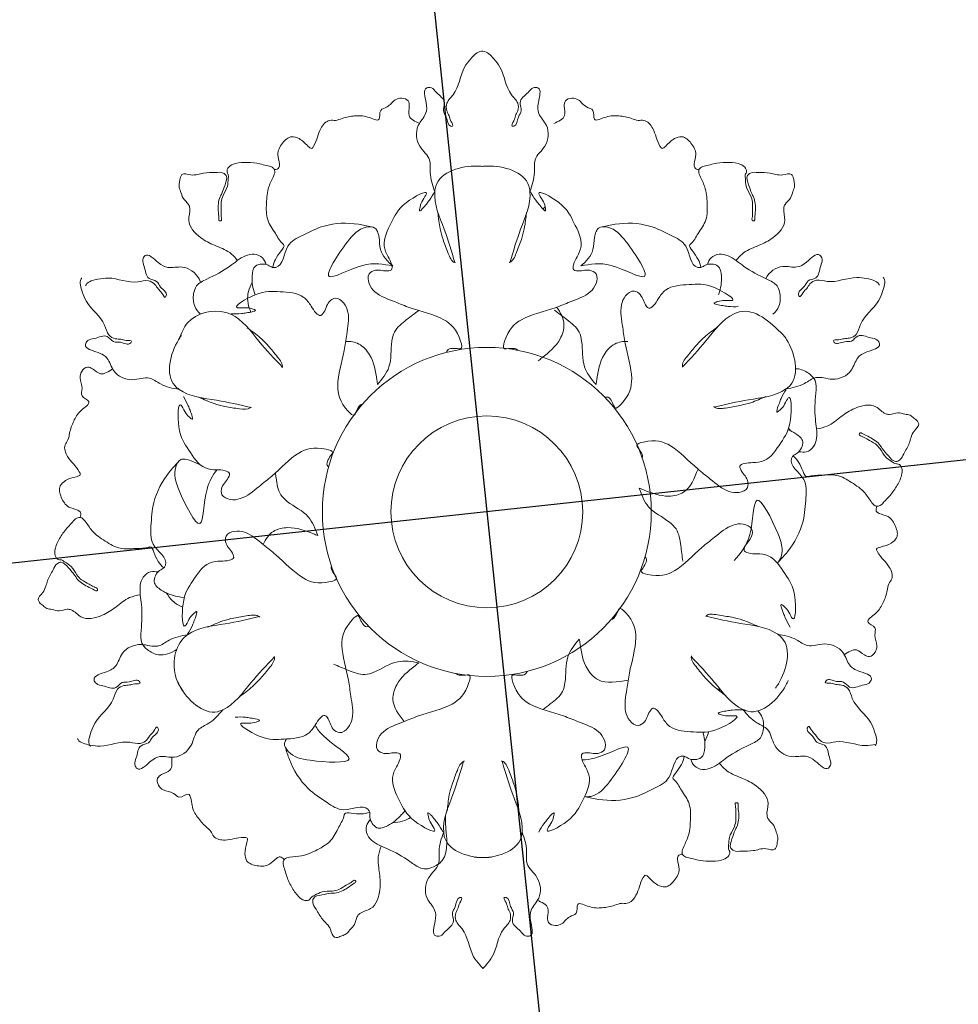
# Model space of a CAD drawing. Header units: millimetres. Extents: x -37887 to 94344, y -69777 to 116976.
# Tile 74 of 205: x 46517 to 46680, y -8685 to -8514. Entities that reach past the tile are written whole.
import ezdxf

# ---------------------------------------------------------------- set-up
doc = ezdxf.new("R2010")
doc.units = ezdxf.units.MM
doc.layers.add('02_odbudowa', color=7, linetype='Continuous', lineweight=30)
doc.layers.add('0_WYMIAROWANIE', color=6, linetype='Continuous', lineweight=9)
doc.styles.add('ROMANS', font='romans', dxfattribs={"width": 0.7})
doc.dimstyles.new('WYMIAROWANIE_PIOTR', dxfattribs={"dimtxt": 150, "dimasz": 80, "dimexe": 0.18, "dimexo": 0.0625, "dimgap": 15, "dimtad": 1, "dimtoh": 1, "dimdec": 0, "dimlfac": 0.1, "dimzin": 0, "dimdsep": 46, "dimtxsty": 'ROMANS', "dimblk": 'ARCHTICK', "dimcen": 0.09, "dimse1": 1, "dimse2": 1, "dimadec": 0, "dimazin": 0, "dimtfac": 1, "dimtdec": 0, "dimtix": 1, "dimtmove": 1, "dimatfit": 3, "dimldrblk": 'ARCHTICK', "dimfxl": 0, "dimtolj": 1, "dimtzin": 0, "dimarcsym": 0})

# ---------------------------------------------------------------- blocks, each defined once
blk = doc.blocks.new('_ARCHTICK')
at = {"color": 0, "linetype": 'ByBlock', "const_width": 0.15}
blk.add_lwpolyline([(-0.5, -0.5), (0.5, 0.5)], dxfattribs=at)
blk = doc.blocks.new('*D128')
at = {"layer": '0_WYMIAROWANIE', "color": 0, "lineweight": -2}
blk.add_line((42531.63, -6395.21), (47048.58, -6395.21), dxfattribs=at)
at = {"layer": 'Defpoints', "color": 0}
for p in [(47048.58, -6395.21), (42531.63, -9426.03), (47048.58, -9426.03)]:
    blk.add_point(p, dxfattribs=at)
at = {"layer": '0_WYMIAROWANIE', "color": 0, "lineweight": -2, "xscale": 80, "yscale": 80, "zscale": 80, "rotation": 180}
blk.add_blockref('_ARCHTICK', (42531.63, -6395.21), dxfattribs=at)
at = {"layer": '0_WYMIAROWANIE', "color": 0, "lineweight": -2, "xscale": 80, "yscale": 80, "zscale": 80}
blk.add_blockref('_ARCHTICK', (47048.58, -6395.21), dxfattribs=at)
at = {"layer": '0_WYMIAROWANIE', "color": 0, "insert": (44790.11, -6305.21), "char_height": 150, "attachment_point": 5, "style": 'ROMANS'}
blk.add_mtext('\\A1;452', dxfattribs=at)
blk = doc.blocks.new('A$C792D75BF')
at = {"layer": '02_odbudowa', "color": 114, "lineweight": 18}
for radius in [28.59, 16.67]:
    blk.add_circle((88.71, 161.59), radius, dxfattribs=at)
for points in [[(79.67, 217.29), (78.87, 220.57), (78.77, 222.76), (77.08, 225.14), (76.78, 228.72), (78.08, 230.81), (78.18, 232.7), (78.28, 235.29), (79.07, 235.29), (79.97, 234.49), (81.36, 232.7), (81.16, 231.31), (81.66, 230.22), (82.46, 228.62), (82.76, 228.62), (82.46, 229.52), (82.16, 230.41), (81.76, 231.31), (81.76, 232.6), (82.86, 234.09), (84.85, 238.91), (85.92, 240.34), (87.79, 241.65), (87.98, 241.65)], [(96.2, 217.3), (96.99, 220.58), (97.09, 222.77), (98.78, 225.16), (99.07, 228.74), (97.77, 230.83), (97.67, 232.72), (97.57, 235.3), (96.77, 235.3), (95.88, 234.5), (94.49, 232.71), (94.69, 231.32), (94.19, 230.22), (93.4, 228.63), (93.1, 228.63), (93.4, 229.53), (93.69, 230.42), (94.09, 231.32), (94.09, 232.61), (92.99, 234.1), (90.99, 238.91), (89.92, 240.35), (88.04, 241.65), (87.86, 241.65)], [(83.16, 204.92), (81.3, 210.7), (79.67, 217.29), (79.84, 218.22), (87.07, 221.69), (87.98, 221.63)], [(92.73, 204.93), (94.59, 210.71), (96.2, 217.3), (96.03, 218.23), (88.8, 221.69), (87.89, 221.63)], [(80.21, 213.63), (80.59, 210.78), (81.1, 208.91), (82, 206.52), (83.16, 204.92), (83.23, 204.9)], [(95.59, 213.65), (95.22, 210.81), (94.71, 208.93), (93.82, 206.54), (92.67, 204.94), (92.59, 204.91)], [(35.23, 182.87), (31.99, 183.82), (30.05, 184.83), (27.13, 184.56), (23.88, 186.09), (22.72, 188.26), (21.14, 189.29), (18.95, 190.67), (19.34, 191.36), (20.48, 191.73), (22.73, 192.05), (23.83, 191.18), (25.03, 191.06), (26.81, 190.96), (26.96, 191.21), (26.03, 191.4), (25.11, 191.59), (24.13, 191.69), (23.01, 192.34), (22.27, 194.03), (19.1, 198.17), (18.39, 199.81), (18.19, 202.09), (18.28, 202.25)], [(140.7, 182.95), (143.94, 183.91), (145.88, 184.92), (148.79, 184.65), (152.04, 186.19), (153.2, 188.36), (154.78, 189.39), (156.97, 190.77), (156.57, 191.46), (155.43, 191.84), (153.18, 192.15), (152.08, 191.28), (150.88, 191.16), (149.11, 191.05), (148.96, 191.31), (149.88, 191.5), (150.81, 191.69), (151.78, 191.79), (152.9, 192.44), (153.64, 194.14), (156.8, 198.28), (157.51, 199.92), (157.71, 202.2), (157.61, 202.36)], [(53.19, 186.75), (49.11, 191.24), (44.21, 195.94), (43.32, 196.26), (36.71, 194.44), (35.2, 191.61)], [(122.73, 186.8), (126.8, 191.31), (131.69, 196.01), (132.59, 196.33), (140.29, 192.32)], [(47.07, 193.59), (49.34, 191.84), (50.72, 190.46), (52.34, 188.5), (53.15, 186.69), (53.13, 186.62)], [(128.79, 193.71), (126.52, 191.96), (125.15, 190.58), (123.53, 188.61), (122.73, 186.8), (122.75, 186.73)], [(47.68, 179.71), (41.75, 180.99), (35.23, 182.87), (34.51, 183.49), (35.12, 191.48), (35.62, 192.24)], [(128.25, 179.77), (134.18, 181.06), (140.7, 182.95), (141.42, 183.57), (140.8, 191.56), (140.29, 192.32)], [(38.67, 181.51), (41.32, 180.42), (43.2, 179.92), (45.72, 179.5), (47.68, 179.71), (47.74, 179.76)], [(137.23, 181.66), (134.58, 180.56), (132.7, 180.06), (130.19, 179.63), (128.22, 179.84), (128.16, 179.89)], [(40.18, 141.53), (42.83, 142.63), (44.71, 143.13), (47.22, 143.55), (49.19, 143.35), (49.25, 143.3)], [(135.84, 141.68), (133.19, 142.77), (131.3, 143.27), (128.79, 143.68), (126.82, 143.48), (126.77, 143.42)], [(49.16, 143.41), (43.23, 142.13), (36.71, 140.23), (35.99, 139.62), (34.9, 132.2), (36.1, 130.12)], [(126.82, 143.48), (132.76, 142.2), (139.28, 140.32), (140, 139.7), (139.39, 131.71), (138.89, 130.95)], [(36.71, 140.23), (33.47, 139.28), (31.53, 138.27), (28.62, 138.53), (25.37, 137), (24.21, 134.83), (22.63, 133.8), (20.44, 132.42), (20.84, 131.73), (21.98, 131.35), (24.23, 131.04), (25.33, 131.91), (26.53, 132.03), (28.3, 132.14), (28.45, 131.88), (27.53, 131.69), (26.6, 131.5), (25.63, 131.4), (24.51, 130.75), (23.77, 129.05), (20.61, 124.91), (19.9, 123.27), (19.7, 120.99), (19.8, 120.83)], [(139.28, 140.32), (142.52, 139.36), (144.46, 138.36), (147.38, 138.63), (150.63, 137.1), (151.79, 134.93), (153.37, 133.9), (155.56, 132.52), (155.16, 131.83), (154.03, 131.45), (151.78, 131.14), (150.67, 132.01), (149.48, 132.13), (147.7, 132.23), (147.55, 131.97), (148.48, 131.79), (149.4, 131.6), (150.38, 131.49), (151.5, 130.85), (152.24, 129.15), (155.41, 125.02), (156.12, 123.38), (156.32, 121.1), (156.23, 120.94)], [(51.78, 136.38), (47.71, 131.88), (42.81, 127.18), (41.92, 126.86), (35.3, 131.39), (34.9, 132.2)], [(45.72, 129.47), (47.99, 131.23), (49.36, 132.61), (50.98, 134.58), (51.78, 136.38), (51.76, 136.46)], [(130.34, 129.6), (128.07, 131.35), (126.69, 132.73), (125.07, 134.69), (124.26, 136.49), (124.28, 136.57)], [(124.22, 136.44), (128.3, 131.94), (133.2, 127.25), (134.09, 126.93), (140.7, 131.47), (141.11, 132.28)], [(42.81, 127.18), (40.37, 124.85), (38.53, 123.67), (37.3, 121.01), (34.35, 118.96), (31.9, 119.04), (30.21, 118.18), (27.92, 116.97), (27.53, 117.66), (27.77, 118.84), (28.62, 120.94), (29.92, 121.46), (30.62, 122.44), (31.6, 123.93), (31.45, 124.18), (30.83, 123.48), (30.2, 122.77), (29.63, 121.98), (28.51, 121.33), (26.67, 121.54), (21.5, 120.86), (19.72, 121.06), (17.65, 122.03), (17.56, 122.19)], [(84.68, 118.26), (82.82, 112.48), (81.21, 105.89), (81.38, 104.96), (88.61, 101.5), (89.52, 101.56)], [(81.82, 109.54), (82.19, 112.38), (82.7, 114.26), (83.59, 116.65), (84.74, 118.25), (84.82, 118.28)], [(91.35, 118.27), (93.21, 112.49), (94.84, 105.9), (94.67, 104.97), (87.44, 101.5), (86.53, 101.56)], [(94.3, 109.56), (93.92, 112.41), (93.41, 114.28), (92.51, 116.67), (91.35, 118.27), (91.27, 118.29)]]:
    blk.add_spline(points, degree=3, dxfattribs=at)
for points, knots in [([(77.06, 229.07), (76.23, 229.45), (74.81, 230.1), (75.31, 231.86), (75.17, 233.23), (73.91, 233.62), (72.48, 233.25), (71.73, 231.88), (69.86, 231.6), (70.43, 229.05), (67.71, 230.53), (65.8, 230.45), (63.86, 230.16), (62.5, 229.52), (61, 229.85), (59.35, 227.83), (59.25, 226.11), (58.22, 224.56), (57.19, 225.58), (56.41, 226.41), (54.54, 227.07), (53.06, 225.68), (52.08, 223.84), (52.7, 222.45), (52.66, 221.27), (52.1, 221.12), (51.79, 221.07)], [0, 0, 0, 0, 6.517218, 11.021475, 13.592712, 17.038698, 20.189528, 25.449573, 28.950705, 33.262111, 38.909425, 45.186925, 51.294188, 54.621273, 57.415891, 63.160436, 72.395757, 73.872412, 75.93412, 81.502489, 85.128047, 90.52411, 96.505671, 101.123252, 102.882234, 105.232537, 105.232537, 105.232537, 105.232537]), ([(100.35, 229.07), (101.18, 229.45), (102.6, 230.1), (102.1, 231.86), (102.24, 233.23), (103.5, 233.62), (104.93, 233.25), (105.68, 231.88), (107.55, 231.6), (106.98, 229.05), (109.7, 230.53), (111.61, 230.45), (113.55, 230.16), (114.91, 229.52), (116.41, 229.85), (118.06, 227.83), (118.16, 226.11), (119.19, 224.56), (120.22, 225.58), (121, 226.41), (122.87, 227.07), (124.35, 225.68), (125.33, 223.84), (124.71, 222.45), (124.75, 221.27), (125.31, 221.12), (125.62, 221.07)], [0, 0, 0, 0, 6.517218, 11.021475, 13.592712, 17.038698, 20.189528, 25.449573, 28.950705, 33.262111, 38.909425, 45.186925, 51.294188, 54.621273, 57.415891, 63.160436, 72.395757, 73.872412, 75.93412, 81.502489, 85.128047, 90.52411, 96.505671, 101.123252, 102.882234, 105.232537, 105.232537, 105.232537, 105.232537]), ([(45.38, 205.29), (44.96, 205.78), (43.88, 207.02), (41.38, 207.85), (38.69, 209.2), (36.36, 211.71), (37.29, 213.92), (36.82, 215.3), (35.78, 215.96), (35.59, 217.21), (35.1, 218.13), (35.34, 218.99), (35.35, 219.69), (35.89, 220.58), (37.19, 220.02), (38.4, 220.21), (39.81, 220.62), (41.28, 220.51), (42.69, 220.69), (43.76, 219.88), (43.13, 218.38), (42.82, 217.2), (42.04, 215.83), (41.94, 214.22), (42.14, 213), (42.11, 212.13), (42.76, 212.16), (42.43, 213.1), (42.61, 214.06), (42.43, 215.35), (42.89, 216.78), (43.75, 218.01), (43.72, 219.34), (43.84, 220.21), (43.42, 220.79), (43.88, 221.74), (45.25, 222.28), (47.13, 222.36), (48.97, 222.2), (50.36, 221.78), (51.35, 221.66), (52, 220.93), (51.56, 219.62), (50.57, 217.93), (50.38, 215.23), (50.32, 212.3), (51.95, 210.12), (52.74, 208.62), (53.66, 207.8), (52.29, 206.17), (51.65, 205.07), (51.49, 204.07)], [0, 0, 0, 0, 5.345847, 13.463796, 21.06049, 31.30438, 37.068535, 39.008121, 42.986605, 46.453575, 49.053228, 51.286457, 53.53869, 54.950388, 59.131783, 62.537444, 65.415583, 71.179317, 74.852768, 76.711995, 81.187274, 85.7781, 87.532297, 94.132496, 98.062949, 99.140867, 99.926106, 102.021656, 104.766984, 108.950052, 112.218393, 117.131517, 120.942777, 123.168979, 124.046077, 126.630863, 130.212618, 136.011354, 142.084485, 145.4588, 148.199267, 150.063454, 152.715149, 158.586977, 166.671626, 174.696391, 182.211711, 188.508938, 188.880095, 192.118857, 201.058586, 201.058586, 201.058586, 201.058586]), ([(132.03, 205.29), (132.45, 205.78), (133.53, 207.02), (136.03, 207.85), (138.72, 209.2), (141.05, 211.71), (140.12, 213.92), (140.59, 215.3), (141.63, 215.96), (141.82, 217.21), (142.31, 218.13), (142.07, 218.99), (142.06, 219.69), (141.52, 220.58), (140.22, 220.02), (139.01, 220.21), (137.6, 220.62), (136.13, 220.51), (134.72, 220.69), (133.65, 219.88), (134.28, 218.38), (134.59, 217.2), (135.37, 215.83), (135.47, 214.22), (135.27, 213), (135.3, 212.13), (134.65, 212.16), (134.98, 213.1), (134.8, 214.06), (134.98, 215.35), (134.52, 216.78), (133.66, 218.01), (133.69, 219.34), (133.57, 220.21), (133.99, 220.79), (133.53, 221.74), (132.16, 222.28), (130.28, 222.36), (128.44, 222.2), (127.05, 221.78), (126.06, 221.66), (125.41, 220.93), (125.85, 219.62), (126.84, 217.93), (127.03, 215.23), (127.09, 212.3), (125.46, 210.12), (124.67, 208.62), (123.75, 207.8), (125.12, 206.17), (125.76, 205.07), (125.92, 204.07)], [0, 0, 0, 0, 5.345847, 13.463796, 21.06049, 31.30438, 37.068535, 39.008121, 42.986605, 46.453575, 49.053228, 51.286457, 53.53869, 54.950388, 59.131783, 62.537444, 65.415583, 71.179317, 74.852768, 76.711995, 81.187274, 85.7781, 87.532297, 94.132496, 98.062949, 99.140867, 99.926106, 102.021656, 104.766984, 108.950052, 112.218393, 117.131517, 120.942777, 123.168979, 124.046077, 126.630863, 130.212618, 136.011354, 142.084485, 145.4588, 148.199267, 150.063454, 152.715149, 158.586977, 166.671626, 174.696391, 182.211711, 188.508938, 188.880095, 192.118857, 201.058586, 201.058586, 201.058586, 201.058586]), ([(81.71, 189.32), (81.75, 189.44), (82.03, 190.16), (83.22, 190), (84.54, 189.87), (83.75, 193.03), (81.24, 195.57), (76.35, 196.59), (72.46, 198.24), (69.64, 199.19), (68.14, 201.13), (67.9, 203), (69.75, 203.89), (70.99, 203.31), (72.35, 203.63), (72.16, 204.86), (71.46, 206), (70.32, 208.5), (72.32, 212.11), (73.49, 214.98), (79.16, 218.06), (77.45, 215.66), (77.17, 214.99), (76.92, 213.7), (77.72, 214.44), (78.1, 214.98), (78.97, 215.99), (79.39, 216.76), (79.67, 217.29)], [39.405242, 39.405242, 39.405242, 39.405242, 39.924671, 42.678472, 43.142045, 44.936628, 51.539782, 60.145018, 64.042124, 69.453149, 71.872758, 74.197572, 75.943488, 79.145555, 79.826429, 81.048342, 83.152302, 85.889991, 91.762614, 97.839393, 103.11255, 104.885929, 106.696541, 107.576981, 108.208032, 109.846614, 111.02045, 113.51717, 113.51717, 113.51717, 113.51717]), ([(94.09, 189.67), (93.73, 190.13), (92.72, 189.99), (91.42, 189.87), (92.21, 193.03), (94.72, 195.57), (99.61, 196.59), (103.5, 198.24), (106.31, 199.19), (107.82, 201.13), (108.06, 203), (106.21, 203.89), (104.97, 203.31), (103.61, 203.63), (103.8, 204.86), (104.5, 206), (105.64, 208.5), (103.63, 212.11), (102.47, 214.98), (96.8, 218.06), (98.51, 215.66), (98.79, 214.99), (99.04, 213.7), (98.24, 214.44), (97.85, 214.98), (96.99, 215.99), (96.57, 216.76), (96.29, 217.29)], [39.97516, 39.97516, 39.97516, 39.97516, 42.678472, 43.142045, 44.936628, 51.539782, 60.145018, 64.042124, 69.453149, 71.872758, 74.197572, 75.943488, 79.145555, 79.826429, 81.048342, 83.152302, 85.889991, 91.762614, 97.839393, 103.11255, 104.885929, 106.696541, 107.576981, 108.208032, 109.846614, 111.02045, 113.51717, 113.51717, 113.51717, 113.51717]), ([(68.65, 211.13), (67.9, 211.29), (65.22, 211.9), (60.89, 211.78), (56.98, 209.79), (53.36, 208.06), (53.37, 204.1), (51.34, 204.02), (50.67, 204.63), (49.6, 204.72), (48.14, 204.38), (47.73, 202.03), (48.06, 200.4), (48.4, 199.37), (48.42, 199.31)], [0, 0, 0, 0, 2.284008, 8.272646, 12.381392, 15.52781, 19.774391, 20.314001, 21.178706, 22.329971, 23.428502, 25.28485, 28.393123, 28.586413, 28.586413, 28.586413, 28.586413]), ([(72.36, 204.33), (70.73, 204.65), (67.23, 205.33), (58.7, 200.09), (64.12, 208.35), (66.62, 211.06), (69.14, 211.23), (69.8, 210.23), (70.07, 208.95), (70.05, 206.64), (71.43, 205.07), (72.36, 204.34)], [0, 0, 0, 0, 14.636318, 31.50699, 50.288339, 61.699803, 66.017307, 67.970353, 71.001482, 76.910415, 86.684511, 86.684511, 86.684511, 86.684511]), ([(105.05, 204.33), (106.68, 204.65), (110.18, 205.33), (118.71, 200.09), (113.29, 208.35), (110.79, 211.06), (108.27, 211.23), (107.61, 210.23), (107.34, 208.95), (107.36, 206.64), (105.98, 205.07), (105.05, 204.34)], [0, 0, 0, 0, 14.636318, 31.50699, 50.288339, 61.699803, 66.017307, 67.970353, 71.001482, 76.910415, 86.684511, 86.684511, 86.684511, 86.684511]), ([(108.76, 211.13), (109.51, 211.29), (112.19, 211.9), (116.52, 211.78), (120.43, 209.79), (124.05, 208.06), (124.04, 204.1), (126.07, 204.02), (126.74, 204.63), (127.81, 204.72), (129.27, 204.38), (129.68, 202.03), (129.35, 200.4), (129.01, 199.37), (128.99, 199.31)], [0, 0, 0, 0, 2.284008, 8.272646, 12.381392, 15.52781, 19.774391, 20.314001, 21.178706, 22.329971, 23.428502, 25.28485, 28.393123, 28.586413, 28.586413, 28.586413, 28.586413]), ([(38.97, 201.49), (38.89, 201.7), (38.3, 203.06), (36.17, 204.6), (33.38, 203.76), (31.46, 204.84), (29.64, 206.9), (28.71, 205.27), (29.38, 203.98), (29.43, 201.95), (31.47, 201.89), (31.92, 200.4), (33.31, 199.73), (32.72, 198.61), (32.22, 199.81), (31.55, 200.26), (31.03, 201.27), (29.73, 202.03), (26.93, 201.01), (23.98, 202.51), (21, 202.02), (19.37, 201.67), (18.98, 200.94), (18.95, 200.89)], [7.84904, 7.84904, 7.84904, 7.84904, 8.49276, 12.085159, 14.542008, 16.434062, 19.021532, 19.817957, 21.016128, 23.284733, 24.691149, 25.892915, 27.67225, 27.970854, 28.914371, 29.857887, 30.837446, 32.13025, 33.980681, 39.191595, 40.978679, 43.267667, 43.455275, 43.455275, 43.455275, 43.455275]), ([(50.35, 204.61), (50.18, 205.02), (49.81, 205.92), (48.29, 206.55), (46.14, 206.03), (43.75, 203.86), (40.85, 202.4), (38.21, 201.2), (37.6, 199.29), (37.73, 197.34), (38.51, 196.35), (38.96, 195.96)], [0, 0, 0, 0, 3.550937, 7.892496, 12.174499, 21.377252, 33.947343, 39.929336, 43.885293, 49.900794, 55.031521, 55.031521, 55.031521, 55.031521]), ([(127.06, 204.61), (127.23, 205.02), (127.6, 205.92), (129.12, 206.55), (131.27, 206.03), (133.66, 203.86), (136.56, 202.4), (139.2, 201.2), (139.81, 199.29), (139.68, 197.34), (138.9, 196.35), (138.45, 195.96)], [0, 0, 0, 0, 3.550937, 7.892496, 12.174499, 21.377252, 33.947343, 39.929336, 43.885293, 49.900794, 55.031521, 55.031521, 55.031521, 55.031521]), ([(137.18, 202.13), (137.19, 202.15), (137.78, 203.27), (139.72, 204.68), (142.52, 203.85), (144.44, 204.93), (146.25, 206.99), (147.18, 205.37), (146.51, 204.07), (146.47, 202.05), (144.43, 201.98), (143.98, 200.49), (142.59, 199.82), (143.18, 198.7), (143.68, 199.89), (144.35, 200.35), (144.87, 201.36), (146.17, 202.12), (148.97, 201.1), (151.91, 202.61), (154.9, 202.12), (156.52, 201.78), (156.92, 201.05), (156.95, 201)], [8.444555, 8.444555, 8.444555, 8.444555, 8.49276, 12.085159, 14.542008, 16.434062, 19.021532, 19.817957, 21.016128, 23.284733, 24.691149, 25.892915, 27.67225, 27.970854, 28.914371, 29.857887, 30.837446, 32.13025, 33.980681, 39.191595, 40.978679, 43.267667, 43.455275, 43.455275, 43.455275, 43.455275]), ([(47.93, 201.54), (47.67, 201), (46.94, 199.47), (47.14, 197.53), (47.64, 196.41), (47.7, 196.3)], [0, 0, 0, 0, 4.923365, 13.999383, 14.960815, 14.960815, 14.960815, 14.960815]), ([(109.22, 181.51), (109.34, 181.54), (110.11, 181.66), (110.56, 180.54), (111.11, 179.34), (113.45, 181.6), (114.39, 185.04), (112.84, 189.79), (112.32, 193.98), (111.73, 196.9), (112.66, 199.17), (114.16, 200.32), (115.86, 199.16), (115.98, 197.8), (116.93, 196.78), (117.9, 197.56), (118.54, 198.73), (120.13, 200.97), (124.26, 201.04), (127.33, 201.46), (132.83, 198.09), (129.9, 198.38), (129.17, 198.28), (127.94, 197.86), (128.97, 197.53), (129.64, 197.47), (130.95, 197.23), (131.82, 197.25), (132.42, 197.26)], [39.405242, 39.405242, 39.405242, 39.405242, 39.924671, 42.678472, 43.142045, 44.936628, 51.539782, 60.145018, 64.042124, 69.453149, 71.872758, 74.197572, 75.943488, 79.145555, 79.826429, 81.048342, 83.152302, 85.889991, 91.762614, 97.839393, 103.11255, 104.885929, 106.696541, 107.576981, 108.208032, 109.846614, 111.02045, 113.51717, 113.51717, 113.51717, 113.51717]), ([(67.08, 180.29), (66.5, 180.22), (66.12, 179.27), (65.58, 178.09), (63.24, 180.34), (62.29, 183.79), (63.84, 188.53), (64.36, 192.73), (64.95, 195.64), (64.02, 197.92), (62.53, 199.06), (60.83, 197.91), (60.71, 196.54), (59.75, 195.53), (58.78, 196.31), (58.15, 197.47), (56.55, 199.71), (52.42, 199.78), (49.35, 200.21), (43.85, 196.84), (46.79, 197.12), (47.51, 197.03), (48.75, 196.6), (47.71, 196.27), (47.04, 196.21), (45.74, 195.97), (44.86, 195.99), (44.27, 196.01)], [39.97516, 39.97516, 39.97516, 39.97516, 42.678472, 43.142045, 44.936628, 51.539782, 60.145018, 64.042124, 69.453149, 71.872758, 74.197572, 75.943488, 79.145555, 79.826429, 81.048342, 83.152302, 85.889991, 91.762614, 97.839393, 103.11255, 104.885929, 106.696541, 107.576981, 108.208032, 109.846614, 111.02045, 113.51717, 113.51717, 113.51717, 113.51717]), ([(100.83, 197.16), (101.53, 196.22), (102.51, 194.52), (101.39, 190.84), (99.26, 189.12), (97.85, 188.01), (97.63, 187.84)], [46.864386, 46.864386, 46.864386, 46.864386, 50.252251, 52.871077, 57.447594, 58.26555, 58.26555, 58.26555, 58.26555]), ([(69.71, 183.71), (70.52, 184.68), (72.32, 186.87), (71.93, 190.31), (72.66, 193.36), (74.7, 194.96), (76.22, 196.1), (76.94, 196.64)], [0, 0, 0, 0, 10.132665, 22.725873, 27.134252, 35.559999, 43.108799, 43.108799, 43.108799, 43.108799]), ([(107.7, 183.71), (106.89, 184.68), (105.09, 186.87), (105.48, 190.31), (104.75, 193.36), (102.71, 194.96), (101.19, 196.1), (100.47, 196.64)], [0, 0, 0, 0, 10.132665, 22.725873, 27.134252, 35.559999, 43.108799, 43.108799, 43.108799, 43.108799]), ([(64.18, 191.21), (65, 191.23), (66.6, 191.03), (68.99, 188.46), (69.42, 185.75), (69.68, 183.98), (69.71, 183.71)], [47.785993, 47.785993, 47.785993, 47.785993, 50.252251, 52.871077, 57.447594, 58.26555, 58.26555, 58.26555, 58.26555]), ([(113.23, 191.21), (112.41, 191.23), (110.81, 191.03), (108.42, 188.46), (107.99, 185.75), (107.73, 183.98), (107.7, 183.71)], [47.785993, 47.785993, 47.785993, 47.785993, 50.252251, 52.871077, 57.447594, 58.26555, 58.26555, 58.26555, 58.26555]), ([(23.72, 186.5), (22.97, 185.97), (21.71, 185.07), (20.43, 186.39), (19.17, 186.95), (18.2, 186.05), (17.81, 184.62), (18.62, 183.29), (17.93, 181.53), (20.42, 180.75), (17.79, 179.14), (16.89, 177.44), (16.18, 175.61), (16.05, 174.12), (15.02, 172.98), (15.94, 170.55), (17.38, 169.6), (18.21, 167.93), (16.81, 167.55), (15.7, 167.29), (14.19, 166), (14.66, 164.02), (15.76, 162.25), (17.28, 162.1), (18.28, 161.47), (18.12, 160.91), (18.01, 160.62)], [0, 0, 0, 0, 6.517218, 11.021475, 13.592712, 17.038698, 20.189528, 25.449573, 28.950705, 33.262111, 38.909425, 45.186925, 51.294188, 54.621273, 57.415891, 63.160436, 72.395757, 73.872412, 75.93412, 81.502489, 85.128047, 90.52411, 96.505671, 101.123252, 102.882234, 105.232537, 105.232537, 105.232537, 105.232537]), ([(142.96, 172.05), (143.4, 171.99), (144.37, 171.86), (145.66, 172.86), (146.29, 174.98), (145.6, 178.13), (145.8, 181.38), (146.08, 184.26), (144.73, 185.75), (143.4, 186.4), (142.55, 186.46), (142.39, 186.46)], [0, 0, 0, 0, 3.550937, 7.892496, 12.174499, 21.377252, 33.947343, 39.929336, 43.885293, 49.900794, 51.376878, 51.376878, 51.376878, 51.376878]), ([(61.2, 169.4), (61.11, 169.49), (60.63, 170.1), (61.37, 171.05), (62.13, 172.12), (59.01, 173.02), (55.55, 172.12), (52.22, 168.4), (48.85, 165.85), (46.62, 163.88), (44.18, 163.55), (42.44, 164.28), (42.59, 166.32), (43.72, 167.11), (44.12, 168.45), (42.96, 168.9), (41.63, 168.86), (38.89, 169.12), (36.77, 172.67), (34.86, 175.11), (35.03, 181.56), (36.25, 178.88), (36.7, 178.3), (37.68, 177.44), (37.45, 178.5), (37.17, 179.11), (36.73, 180.36), (36.27, 181.11), (35.96, 181.62)], [39.405242, 39.405242, 39.405242, 39.405242, 39.924671, 42.678472, 43.142045, 44.936628, 51.539782, 60.145018, 64.042124, 69.453149, 71.872758, 74.197572, 75.943488, 79.145555, 79.826429, 81.048342, 83.152302, 85.889991, 91.762614, 97.839393, 103.11255, 104.885929, 106.696541, 107.576981, 108.208032, 109.846614, 111.02045, 113.51717, 113.51717, 113.51717, 113.51717]), ([(115.71, 170.97), (115.93, 171.51), (115.31, 172.32), (114.55, 173.38), (117.68, 174.28), (121.13, 173.37), (124.47, 169.65), (127.84, 167.11), (130.07, 165.14), (132.5, 164.81), (134.24, 165.53), (134.09, 167.58), (132.97, 168.37), (132.57, 169.7), (133.73, 170.15), (135.06, 170.12), (137.79, 170.38), (139.92, 173.92), (141.82, 176.37), (141.65, 182.82), (140.43, 180.13), (139.99, 179.55), (139, 178.7), (139.23, 179.76), (139.52, 180.37), (139.96, 181.62), (140.42, 182.36), (140.73, 182.87)], [39.97516, 39.97516, 39.97516, 39.97516, 42.678472, 43.142045, 44.936628, 51.539782, 60.145018, 64.042124, 69.453149, 71.872758, 74.197572, 75.943488, 79.145555, 79.826429, 81.048342, 83.152302, 85.889991, 91.762614, 97.839393, 103.11255, 104.885929, 106.696541, 107.576981, 108.208032, 109.846614, 111.02045, 113.51717, 113.51717, 113.51717, 113.51717]), ([(146.03, 176.01), (146.67, 176.13), (148.28, 176.45), (150.25, 178.19), (152.77, 179.85), (156.11, 180.61), (157.55, 178.7), (158.98, 178.42), (160.08, 178.99), (161.25, 178.53), (162.29, 178.49), (162.91, 177.86), (163.52, 177.5), (164.02, 176.58), (162.88, 175.74), (162.45, 174.6), (162.1, 173.17), (161.26, 171.95), (160.72, 170.64), (159.47, 170.12), (158.49, 171.41), (157.62, 172.27), (156.83, 173.63), (155.48, 174.53), (154.33, 174.96), (153.59, 175.43), (153.3, 174.85), (154.27, 174.65), (155.01, 174.03), (156.22, 173.54), (157.23, 172.43), (157.86, 171.06), (159.03, 170.42), (159.72, 169.88), (160.44, 169.96), (161.03, 169.08), (160.81, 167.63), (159.94, 165.96), (158.88, 164.45), (157.82, 163.45), (157.23, 162.66), (156.27, 162.46), (155.35, 163.49), (154.39, 165.19), (152.14, 166.71), (149.63, 168.23), (146.93, 167.9), (145.23, 167.97), (144.06, 167.59), (143.34, 169.58), (142.71, 170.69), (141.92, 171.33)], [0, 0, 0, 0, 5.345847, 13.463796, 21.06049, 31.30438, 37.068535, 39.008121, 42.986605, 46.453575, 49.053228, 51.286457, 53.53869, 54.950388, 59.131783, 62.537444, 65.415583, 71.179317, 74.852768, 76.711995, 81.187274, 85.7781, 87.532297, 94.132496, 98.062949, 99.140867, 99.926106, 102.021656, 104.766984, 108.950052, 112.218393, 117.131517, 120.942777, 123.168979, 124.046077, 126.630863, 130.212618, 136.011354, 142.084485, 145.4588, 148.199267, 150.063454, 152.715149, 158.586977, 166.671626, 174.696391, 182.211711, 188.508938, 188.880095, 192.118857, 201.058586, 201.058586, 201.058586, 201.058586]), ([(139.45, 152.94), (139.97, 153.5), (141.84, 155.52), (143.9, 159.33), (144.13, 163.72), (144.44, 167.71), (141.01, 169.69), (141.95, 171.48), (142.81, 171.76), (143.43, 172.64), (143.86, 174.07), (142.54, 175.18), (141.53, 175.69), (141.09, 175.86)], [0, 0, 0, 0, 2.284008, 8.272646, 12.381392, 15.52781, 19.774391, 20.314001, 21.178706, 22.329971, 23.428502, 25.28485, 26.732603, 26.732603, 26.732603, 26.732603]), ([(35.05, 170.24), (34.54, 169.69), (32.67, 167.67), (30.61, 163.86), (30.37, 159.47), (30.07, 155.48), (33.5, 153.5), (32.56, 151.71), (31.69, 151.42), (31.08, 150.55), (30.65, 149.11), (32.47, 147.59), (34.34, 146.96), (35.73, 146.72), (36.11, 146.67)], [0, 0, 0, 0, 2.284008, 8.272646, 12.381392, 15.52781, 19.774391, 20.314001, 21.178706, 22.329971, 23.428502, 25.28485, 28.393123, 29.54118, 29.54118, 29.54118, 29.54118]), ([(41.81, 168.89), (41.09, 167.97), (39.39, 165.23), (39.64, 156.12), (35.2, 164.94), (34.1, 168.46), (35.21, 170.72), (36.4, 170.8), (37.53, 170.43), (38.38, 169.96), (38.93, 169.76)], [4.484413, 4.484413, 4.484413, 4.484413, 14.636318, 31.50699, 50.288339, 61.699803, 66.017307, 67.970353, 71.001482, 75.881123, 75.881123, 75.881123, 75.881123]), ([(59.33, 157.46), (58.89, 158.64), (57.9, 161.3), (54.72, 162.68), (52.45, 164.83), (52.17, 166.76), (52, 168.08), (51.97, 168.37)], [0, 0, 0, 0, 10.132665, 22.725873, 27.134252, 35.559999, 38.022752, 38.022752, 38.022752, 38.022752]), ([(125.42, 169.01), (124.78, 167.42), (123.9, 164.96), (119.65, 163.97), (117.09, 164.96), (115.43, 165.63), (115.17, 165.73)], [45.445059, 45.445059, 45.445059, 45.445059, 50.252251, 52.871077, 57.447594, 58.26555, 58.26555, 58.26555, 58.26555]), ([(115.17, 165.73), (115.62, 164.54), (116.61, 161.89), (119.79, 160.5), (122.06, 158.35), (122.43, 155.78), (122.66, 153.9), (122.77, 153.01)], [0, 0, 0, 0, 10.132665, 22.725873, 27.134252, 35.559999, 43.108799, 43.108799, 43.108799, 43.108799]), ([(131.72, 153.12), (132.8, 154.38), (135.14, 157.07), (134.87, 167.07), (139.31, 158.25), (140.38, 154.82), (139.53, 152.95), (139.22, 152.69)], [0, 0, 0, 0, 14.636318, 31.50699, 50.288339, 61.699803, 65.113744, 65.113744, 65.113744, 65.113744]), ([(150.79, 136.69), (151.54, 137.22), (152.8, 138.11), (154.08, 136.8), (155.34, 136.24), (156.3, 137.14), (156.7, 138.57), (155.89, 139.89), (156.58, 141.66), (154.08, 142.44), (156.72, 144.05), (157.62, 145.75), (158.33, 147.57), (158.46, 149.07), (159.49, 150.2), (158.57, 152.64), (157.13, 153.59), (156.3, 155.26), (157.7, 155.63), (158.81, 155.9), (160.32, 157.19), (159.85, 159.16), (158.75, 160.94), (157.23, 161.09), (156.23, 161.72), (156.39, 162.27), (156.49, 162.57)], [0, 0, 0, 0, 6.517218, 11.021475, 13.592712, 17.038698, 20.189528, 25.449573, 28.950705, 33.262111, 38.909425, 45.186925, 51.294188, 54.621273, 57.415891, 63.160436, 72.395757, 73.872412, 75.93412, 81.502489, 85.128047, 90.52411, 96.505671, 101.123252, 102.882234, 105.232537, 105.232537, 105.232537, 105.232537]), ([(28.48, 147.18), (27.84, 147.06), (26.23, 146.74), (24.26, 144.99), (21.74, 143.34), (18.4, 142.58), (16.96, 144.49), (15.53, 144.77), (14.43, 144.2), (13.26, 144.65), (12.22, 144.7), (11.59, 145.33), (10.99, 145.69), (10.49, 146.61), (11.63, 147.45), (12.06, 148.59), (12.41, 150.02), (13.25, 151.24), (13.79, 152.55), (15.03, 153.07), (16.02, 151.77), (16.88, 150.92), (17.67, 149.56), (19.03, 148.66), (20.17, 148.22), (20.91, 147.76), (21.21, 148.34), (20.24, 148.53), (19.5, 149.16), (18.29, 149.65), (17.28, 150.76), (16.65, 152.13), (15.48, 152.77), (14.79, 153.31), (14.07, 153.23), (13.48, 154.11), (13.7, 155.56), (14.56, 157.22), (15.62, 158.74), (16.69, 159.74), (17.28, 160.53), (18.24, 160.73), (19.16, 159.7), (20.12, 158), (22.36, 156.48), (24.88, 154.96), (27.58, 155.28), (29.27, 155.22), (30.45, 155.6), (31.16, 153.6), (31.8, 152.5), (32.58, 151.86)], [0, 0, 0, 0, 5.345847, 13.463796, 21.06049, 31.30438, 37.068535, 39.008121, 42.986605, 46.453575, 49.053228, 51.286457, 53.53869, 54.950388, 59.131783, 62.537444, 65.415583, 71.179317, 74.852768, 76.711995, 81.187274, 85.7781, 87.532297, 94.132496, 98.062949, 99.140867, 99.926106, 102.021656, 104.766984, 108.950052, 112.218393, 117.131517, 120.942777, 123.168979, 124.046077, 126.630863, 130.212618, 136.011354, 142.084485, 145.4588, 148.199267, 150.063454, 152.715149, 158.586977, 166.671626, 174.696391, 182.211711, 188.508938, 188.880095, 192.118857, 201.058586, 201.058586, 201.058586, 201.058586]), ([(116.21, 153.79), (116.3, 153.7), (116.78, 153.09), (116.04, 152.14), (115.28, 151.07), (118.4, 150.17), (121.86, 151.07), (125.19, 154.79), (128.56, 157.34), (130.79, 159.3), (133.23, 159.63), (134.97, 158.91), (134.82, 156.86), (133.69, 156.08), (133.29, 154.74), (134.45, 154.29), (135.78, 154.33), (138.52, 154.06), (140.64, 150.52), (142.55, 148.08), (142.38, 141.63), (141.16, 144.31), (140.71, 144.89), (139.73, 145.75), (139.96, 144.69), (140.24, 144.08), (140.68, 142.83), (141.14, 142.08), (141.45, 141.57)], [39.405242, 39.405242, 39.405242, 39.405242, 39.924671, 42.678472, 43.142045, 44.936628, 51.539782, 60.145018, 64.042124, 69.453149, 71.872758, 74.197572, 75.943488, 79.145555, 79.826429, 81.048342, 83.152302, 85.889991, 91.762614, 97.839393, 103.11255, 104.885929, 106.696541, 107.576981, 108.208032, 109.846614, 111.02045, 113.51717, 113.51717, 113.51717, 113.51717]), ([(61.7, 152.21), (61.48, 151.68), (62.1, 150.87), (62.86, 149.81), (59.73, 148.91), (56.28, 149.81), (52.94, 153.53), (49.57, 156.08), (47.34, 158.05), (44.91, 158.38), (43.17, 157.65), (43.32, 155.61), (44.44, 154.82), (44.84, 153.49), (43.68, 153.03), (42.35, 153.07), (39.62, 152.81), (37.49, 149.27), (35.59, 146.82), (35.76, 140.37), (36.98, 143.05), (37.42, 143.63), (38.41, 144.49), (38.18, 143.43), (37.89, 142.82), (37.45, 141.57), (36.99, 140.82), (36.68, 140.32)], [39.97516, 39.97516, 39.97516, 39.97516, 42.678472, 43.142045, 44.936628, 51.539782, 60.145018, 64.042124, 69.453149, 71.872758, 74.197572, 75.943488, 79.145555, 79.826429, 81.048342, 83.152302, 85.889991, 91.762614, 97.839393, 103.11255, 104.885929, 106.696541, 107.576981, 108.208032, 109.846614, 111.02045, 113.51717, 113.51717, 113.51717, 113.51717]), ([(49.83, 155.93), (50.26, 156.86), (51.25, 158.38), (54.86, 159.21), (57.42, 158.23), (59.08, 157.56), (59.33, 157.46)], [47.24919, 47.24919, 47.24919, 47.24919, 50.252251, 52.871077, 57.447594, 58.26555, 58.26555, 58.26555, 58.26555]), ([(31.55, 151.14), (31.11, 151.2), (30.14, 151.33), (28.84, 150.33), (28.22, 148.21), (28.9, 145.05), (28.71, 141.81), (28.43, 138.92), (29.78, 137.43), (32.04, 136.32), (33.76, 137.03), (34.79, 137.65)], [0, 0, 0, 0, 3.550937, 7.892496, 12.174499, 21.377252, 33.947343, 39.929336, 43.885293, 49.900794, 59.442859, 59.442859, 59.442859, 59.442859]), ([(33, 147.51), (33.34, 147.02), (34.06, 145.96), (35.19, 145.28), (35.84, 145.03)], [0, 0, 0, 0, 4.923365, 10.575253, 10.575253, 10.575253, 10.575253]), ([(110.33, 142.89), (110.91, 142.97), (111.29, 143.91), (111.83, 145.1), (114.17, 142.84), (115.12, 139.4), (113.57, 134.65), (113.05, 130.46), (112.46, 127.55), (113.39, 125.27), (114.88, 124.13), (116.58, 125.28), (116.7, 126.65), (117.66, 127.66), (118.63, 126.88), (119.26, 125.71), (120.86, 123.48), (124.99, 123.41), (128.06, 122.98), (133.56, 126.35), (130.62, 126.07), (129.9, 126.16), (128.66, 126.59), (129.7, 126.92), (130.37, 126.97), (131.67, 127.22), (132.55, 127.2), (133.14, 127.18)], [39.97516, 39.97516, 39.97516, 39.97516, 42.678472, 43.142045, 44.936628, 51.539782, 60.145018, 64.042124, 69.453149, 71.872758, 74.197572, 75.943488, 79.145555, 79.826429, 81.048342, 83.152302, 85.889991, 91.762614, 97.839393, 103.11255, 104.885929, 106.696541, 107.576981, 108.208032, 109.846614, 111.02045, 113.51717, 113.51717, 113.51717, 113.51717]), ([(68.19, 141.68), (68.07, 141.64), (67.3, 141.53), (66.85, 142.65), (66.3, 143.85), (63.96, 141.59), (63.02, 138.15), (64.57, 133.4), (65.09, 129.21), (65.68, 126.29), (64.75, 124.02), (63.25, 122.87), (61.55, 124.02), (61.43, 125.39), (60.48, 126.41), (59.51, 125.63), (58.87, 124.46), (57.28, 122.22), (53.15, 122.15), (50.08, 121.72), (44.58, 125.1), (47.51, 124.81), (48.24, 124.91), (49.47, 125.33), (48.44, 125.66), (47.77, 125.72), (46.46, 125.96), (45.59, 125.94), (44.99, 125.92)], [39.405242, 39.405242, 39.405242, 39.405242, 39.924671, 42.678472, 43.142045, 44.936628, 51.539782, 60.145018, 64.042124, 69.453149, 71.872758, 74.197572, 75.943488, 79.145555, 79.826429, 81.048342, 83.152302, 85.889991, 91.762614, 97.839393, 103.11255, 104.885929, 106.696541, 107.576981, 108.208032, 109.846614, 111.02045, 113.51717, 113.51717, 113.51717, 113.51717]), ([(104.79, 139.48), (103.99, 138.51), (102.19, 136.32), (102.58, 132.87), (101.85, 129.83), (100.13, 128.48), (98.9, 127.55), (98.48, 127.23)], [0, 0, 0, 0, 10.132665, 22.725873, 27.134252, 35.559999, 39.926095, 39.926095, 39.926095, 39.926095]), ([(113.28, 132.32), (111.41, 132.08), (108.61, 131.41), (105.51, 134.73), (105.09, 137.43), (104.83, 139.21), (104.79, 139.48)], [44.947115, 44.947115, 44.947115, 44.947115, 50.252251, 52.871077, 57.447594, 58.26555, 58.26555, 58.26555, 58.26555]), ([(76.88, 135.35), (75.63, 135.56), (72.83, 136.03), (70.04, 133.96), (67.05, 133.07), (64.63, 134.04), (62.89, 134.78), (62.06, 135.13)], [0, 0, 0, 0, 10.132665, 22.725873, 27.134252, 35.559999, 43.108799, 43.108799, 43.108799, 43.108799]), ([(74.34, 125.16), (73.37, 126.39), (71.89, 128.31), (73.12, 132.35), (75.25, 134.07), (76.66, 135.18), (76.88, 135.35)], [45.826306, 45.826306, 45.826306, 45.826306, 50.252251, 52.871077, 57.447594, 58.26555, 58.26555, 58.26555, 58.26555]), ([(83.32, 133.51), (83.68, 133.06), (84.69, 133.19), (85.99, 133.32), (85.2, 130.16), (82.69, 127.62), (77.8, 126.59), (73.91, 124.95), (71.1, 124), (69.59, 122.06), (69.35, 120.19), (71.2, 119.29), (72.44, 119.87), (73.8, 119.55), (73.61, 118.32), (72.91, 117.19), (71.77, 114.69), (73.78, 111.08), (74.94, 108.21), (80.61, 105.13), (78.9, 107.53), (78.62, 108.2), (78.37, 109.48), (79.17, 108.75), (79.56, 108.2), (80.42, 107.2), (80.84, 106.43), (81.12, 105.9)], [39.97516, 39.97516, 39.97516, 39.97516, 42.678472, 43.142045, 44.936628, 51.539782, 60.145018, 64.042124, 69.453149, 71.872758, 74.197572, 75.943488, 79.145555, 79.826429, 81.048342, 83.152302, 85.889991, 91.762614, 97.839393, 103.11255, 104.885929, 106.696541, 107.576981, 108.208032, 109.846614, 111.02045, 113.51717, 113.51717, 113.51717, 113.51717]), ([(95.7, 133.87), (95.66, 133.75), (95.38, 133.03), (94.19, 133.19), (92.87, 133.32), (93.66, 130.16), (96.17, 127.62), (101.06, 126.59), (104.95, 124.95), (107.77, 124), (109.27, 122.06), (109.51, 120.19), (107.66, 119.29), (106.42, 119.87), (105.06, 119.55), (105.25, 118.32), (105.95, 117.19), (107.09, 114.69), (105.09, 111.08), (103.92, 108.21), (98.25, 105.13), (99.96, 107.53), (100.24, 108.2), (100.49, 109.48), (99.69, 108.75), (99.31, 108.2), (98.44, 107.2), (98.02, 106.43), (97.74, 105.9)], [39.405242, 39.405242, 39.405242, 39.405242, 39.924671, 42.678472, 43.142045, 44.936628, 51.539782, 60.145018, 64.042124, 69.453149, 71.872758, 74.197572, 75.943488, 79.145555, 79.826429, 81.048342, 83.152302, 85.889991, 91.762614, 97.839393, 103.11255, 104.885929, 106.696541, 107.576981, 108.208032, 109.846614, 111.02045, 113.51717, 113.51717, 113.51717, 113.51717]), ([(129.42, 130.56), (129.15, 130.69), (128.88, 130.81), (128.59, 130.91), (128.59, 130.91)], [73.66096, 73.66096, 73.66096, 73.66096, 76.136755, 76.214771, 76.214771, 76.214771, 76.214771]), ([(124.16, 118.58), (124.33, 118.17), (124.7, 117.27), (126.21, 116.64), (128.37, 117.16), (130.75, 119.33), (133.66, 120.78), (136.3, 121.99), (136.91, 123.9), (136.79, 125.72), (136.14, 126.65), (135.81, 126.99)], [0, 0, 0, 0, 3.550937, 7.892496, 12.174499, 21.377252, 33.947343, 39.929336, 43.885293, 49.900794, 54.024051, 54.024051, 54.024051, 54.024051]), ([(133.2, 127.25), (133.93, 126.39), (135.14, 124.96), (138.02, 123.88), (138.38, 120.66), (141.24, 118.59), (144.03, 119.43), (145.95, 118.35), (147.77, 116.29), (148.7, 117.91), (148.03, 119.21), (147.98, 121.23), (145.94, 121.3), (145.49, 122.79), (144.1, 123.46), (144.69, 124.57), (145.19, 123.38), (145.86, 122.93), (146.38, 121.91), (147.68, 121.16), (150.48, 122.18), (153.43, 120.68), (155.7, 121.05), (156.34, 121.17), (156.36, 121.18)], [0, 0, 0, 0, 3.376888, 5.566978, 8.49276, 12.085159, 14.542008, 16.434062, 19.021532, 19.817957, 21.016128, 23.284733, 24.691149, 25.892915, 27.67225, 27.970854, 28.914371, 29.857887, 30.837446, 32.13025, 33.980681, 39.191595, 40.978679, 41.035126, 41.035126, 41.035126, 41.035126]), ([(58.87, 124.52), (59.22, 123.9), (60.93, 121.55), (68.19, 117.62), (58.33, 118.19), (54.73, 118.99), (53.33, 121.09), (53.71, 121.85), (53.87, 122.08), (53.9, 122.12)], [8.798949, 8.798949, 8.798949, 8.798949, 14.636318, 31.50699, 50.288339, 61.699803, 66.017307, 67.970353, 68.33992, 68.33992, 68.33992, 68.33992]), ([(105.86, 112.06), (106.6, 111.89), (109.29, 111.28), (113.62, 111.41), (117.53, 113.4), (121.14, 115.13), (121.14, 119.09), (123.17, 119.17), (123.84, 118.56), (124.91, 118.47), (126.36, 118.81), (126.75, 120.98), (126.51, 122.44), (126.27, 123.28)], [0, 0, 0, 0, 2.284008, 8.272646, 12.381392, 15.52781, 19.774391, 20.314001, 21.178706, 22.329971, 23.428502, 25.28485, 27.947864, 27.947864, 27.947864, 27.947864]), ([(126.58, 121.65), (126.84, 122.19), (127.1, 122.75), (127.25, 123.34), (127.25, 123.36)], [0, 0, 0, 0, 4.923365, 5.109261, 5.109261, 5.109261, 5.109261]), ([(53.66, 120.71), (53.89, 119.99), (54.7, 117.36), (56.97, 113.67), (60.65, 111.27), (63.96, 109.01), (67.39, 111), (68.47, 109.28), (68.28, 108.39), (68.73, 107.42), (69.76, 106.33), (71.99, 107.15), (73.41, 108.4), (74.28, 109.41), (74.46, 109.65)], [0, 0, 0, 0, 2.284008, 8.272646, 12.381392, 15.52781, 19.774391, 20.314001, 21.178706, 22.329971, 23.428502, 25.28485, 28.393123, 29.299553, 29.299553, 29.299553, 29.299553]), ([(105.3, 118.47), (105.96, 118.48), (108.83, 118.81), (115.81, 123.09), (110.38, 114.84), (107.99, 112.24), (106.03, 112.01), (105.68, 112.09)], [9.141042, 9.141042, 9.141042, 9.141042, 14.636318, 31.50699, 50.288339, 61.699803, 64.656485, 64.656485, 64.656485, 64.656485]), ([(33.92, 119.03), (34, 118.11), (34.15, 116.57), (32.37, 116.11), (31.25, 115.31), (31.55, 114.02), (32.59, 112.97), (34.15, 113.01), (35.33, 111.53), (37.25, 113.29), (37.33, 110.2), (38.35, 108.58), (39.57, 107.05), (40.8, 106.19), (41.27, 104.73), (43.84, 104.31), (45.38, 105.08), (47.24, 104.96), (46.87, 103.57), (46.54, 102.47), (46.91, 100.53), (48.85, 99.94), (50.94, 100.01), (51.83, 101.24), (52.87, 101.8), (53.28, 101.38), (53.48, 101.14)], [0, 0, 0, 0, 6.517218, 11.021475, 13.592712, 17.038698, 20.189528, 25.449573, 28.950705, 33.262111, 38.909425, 45.186925, 51.294188, 54.621273, 57.415891, 63.160436, 72.395757, 73.872412, 75.93412, 81.502489, 85.128047, 90.52411, 96.505671, 101.123252, 102.882234, 105.232537, 105.232537, 105.232537, 105.232537]), ([(129.12, 117.9), (129.55, 117.41), (130.63, 116.17), (133.13, 115.34), (135.82, 113.99), (138.15, 111.47), (137.21, 109.27), (137.69, 107.89), (138.73, 107.23), (138.92, 105.98), (139.41, 105.06), (139.17, 104.2), (139.16, 103.5), (138.62, 102.6), (137.32, 103.17), (136.11, 102.97), (134.7, 102.56), (133.23, 102.68), (131.82, 102.5), (130.75, 103.31), (131.38, 104.81), (131.69, 105.99), (132.47, 107.35), (132.57, 108.97), (132.37, 110.19), (132.4, 111.06), (131.75, 111.03), (132.07, 110.08), (131.9, 109.13), (132.08, 107.84), (131.62, 106.41), (130.75, 105.18), (130.78, 103.85), (130.66, 102.98), (131.09, 102.4), (130.62, 101.45), (129.26, 100.91), (127.38, 100.83), (125.54, 100.99), (124.14, 101.41), (123.16, 101.52), (122.51, 102.26), (122.95, 103.57), (123.93, 105.25), (124.13, 107.95), (124.19, 110.89), (122.55, 113.07), (121.77, 114.57), (120.85, 115.39), (122.22, 117.01), (122.86, 118.12), (123.02, 119.11)], [0, 0, 0, 0, 5.345847, 13.463796, 21.06049, 31.30438, 37.068535, 39.008121, 42.986605, 46.453575, 49.053228, 51.286457, 53.53869, 54.950388, 59.131783, 62.537444, 65.415583, 71.179317, 74.852768, 76.711995, 81.187274, 85.7781, 87.532297, 94.132496, 98.062949, 99.140867, 99.926106, 102.021656, 104.766984, 108.950052, 112.218393, 117.131517, 120.942777, 123.168979, 124.046077, 126.630863, 130.212618, 136.011354, 142.084485, 145.4588, 148.199267, 150.063454, 152.715149, 158.586977, 166.671626, 174.696391, 182.211711, 188.508938, 188.880095, 192.118857, 201.058586, 201.058586, 201.058586, 201.058586]), ([(70.35, 103.49), (70.14, 102.87), (69.6, 101.32), (70.13, 98.74), (70.31, 95.73), (69.3, 92.46), (66.92, 92.16), (65.96, 91.07), (65.91, 89.83), (64.93, 89.04), (64.37, 88.16), (63.51, 87.94), (62.9, 87.6), (61.85, 87.62), (61.69, 89.03), (60.92, 89.97), (59.86, 90.99), (59.22, 92.33), (58.36, 93.45), (58.53, 94.79), (60.14, 94.99), (61.32, 95.31), (62.89, 95.32), (64.34, 96.04), (65.29, 96.82), (66.06, 97.23), (65.71, 97.77), (65.06, 97.02), (64.14, 96.7), (63.11, 95.9), (61.65, 95.58), (60.15, 95.72), (59.01, 95.02), (58.2, 94.69), (57.9, 94.03), (56.85, 93.96), (55.7, 94.88), (54.69, 96.46), (53.91, 98.13), (53.58, 99.55), (53.19, 100.46), (53.5, 101.39), (54.85, 101.67), (56.8, 101.66), (59.24, 102.84), (61.81, 104.26), (62.88, 106.76), (63.79, 108.19), (64.04, 109.4), (66.13, 109.02), (67.4, 109.02), (68.35, 109.38)], [0, 0, 0, 0, 5.345847, 13.463796, 21.06049, 31.30438, 37.068535, 39.008121, 42.986605, 46.453575, 49.053228, 51.286457, 53.53869, 54.950388, 59.131783, 62.537444, 65.415583, 71.179317, 74.852768, 76.711995, 81.187274, 85.7781, 87.532297, 94.132496, 98.062949, 99.140867, 99.926106, 102.021656, 104.766984, 108.950052, 112.218393, 117.131517, 120.942777, 123.168979, 124.046077, 126.630863, 130.212618, 136.011354, 142.084485, 145.4588, 148.199267, 150.063454, 152.715149, 158.586977, 166.671626, 174.696391, 182.211711, 188.508938, 188.880095, 192.118857, 201.058586, 201.058586, 201.058586, 201.058586]), ([(68.45, 108.12), (68.19, 107.77), (67.59, 107), (67.8, 105.38), (69.33, 103.77), (72.4, 102.79), (75.12, 101), (77.47, 99.32), (79.44, 99.74), (82.44, 101.75), (81.52, 105.68), (81.51, 108.32), (81.5, 108.73)], [0, 0, 0, 0, 3.550937, 7.892496, 12.174499, 21.377252, 33.947343, 39.929336, 43.885293, 49.900794, 67.884588, 71.328872, 71.328872, 71.328872, 71.328872]), ([(72.32, 107.56), (72.92, 107.61), (74.02, 107.7), (75.03, 108.18), (75.46, 108.47)], [0, 0, 0, 0, 4.923365, 9.118983, 9.118983, 9.118983, 9.118983]), ([(81.21, 105.89), (80.83, 104.82), (80.2, 103.07), (80.7, 100.02), (78.09, 98.11), (77.73, 94.59), (79.85, 92.59), (79.88, 90.39), (79, 87.79), (80.87, 87.8), (81.66, 89.02), (83.39, 90.08), (82.43, 91.88), (83.49, 93.01), (83.38, 94.55), (84.64, 94.6), (83.86, 93.57), (83.79, 92.76), (83.18, 91.8), (83.18, 90.3), (85.46, 88.39), (85.63, 85.08), (87.23, 83.13), (87.85, 82.43), (88.04, 82.24)], [0, 0, 0, 0, 3.376888, 5.566978, 8.49276, 12.085159, 14.542008, 16.434062, 19.021532, 19.817957, 21.016128, 23.284733, 24.691149, 25.892915, 27.67225, 27.970854, 28.914371, 29.857887, 30.837446, 32.13025, 33.980681, 39.191595, 40.978679, 41.738241, 41.738241, 41.738241, 41.738241]), ([(94.84, 105.9), (95.22, 104.84), (95.85, 103.08), (95.35, 100.04), (97.97, 98.12), (98.34, 94.61), (96.22, 92.61), (96.19, 90.41), (97.07, 87.81), (95.2, 87.81), (94.41, 89.03), (92.68, 90.09), (93.64, 91.89), (92.57, 93.02), (92.69, 94.56), (91.43, 94.61), (92.21, 93.58), (92.27, 92.77), (92.89, 91.81), (92.89, 90.31), (90.61, 88.39), (90.45, 85.09), (88.85, 83.13), (88.23, 82.43), (88.04, 82.24)], [0, 0, 0, 0, 3.376888, 5.566978, 8.49276, 12.085159, 14.542008, 16.434062, 19.021532, 19.817957, 21.016128, 23.284733, 24.691149, 25.892915, 27.67225, 27.970854, 28.914371, 29.857887, 30.837446, 32.13025, 33.980681, 39.191595, 40.978679, 41.741235, 41.741235, 41.741235, 41.741235]), ([(97.45, 94.12), (98.28, 93.74), (99.69, 93.09), (99.2, 91.32), (99.34, 89.95), (100.6, 89.57), (102.03, 89.94), (102.78, 91.31), (104.65, 91.59), (104.08, 94.14), (106.8, 92.66), (108.71, 92.73), (110.65, 93.03), (112.01, 93.66), (113.51, 93.34), (115.15, 95.35), (115.26, 97.08), (116.29, 98.63), (117.31, 97.61), (118.1, 96.77), (119.97, 96.12), (121.45, 97.51), (122.43, 99.35), (121.81, 100.74), (121.85, 101.92), (122.41, 102.06), (122.72, 102.12)], [0, 0, 0, 0, 6.517218, 11.021475, 13.592712, 17.038698, 20.189528, 25.449573, 28.950705, 33.262111, 38.909425, 45.186925, 51.294188, 54.621273, 57.415891, 63.160436, 72.395757, 73.872412, 75.93412, 81.502489, 85.128047, 90.52411, 96.505671, 101.123252, 102.882234, 105.232537, 105.232537, 105.232537, 105.232537])]:
    blk.add_open_spline(points, degree=3, knots=knots, dxfattribs=at)
for points in [[(98.86, 214.59), (98.72, 214.48), (98.58, 214.37), (98.45, 214.26)], [(141.51, 175.68), (141.4, 175.84), (141.3, 175.99), (141.19, 176.15)], [(40.57, 141.7), (40.57, 141.7), (40.58, 141.71), (40.59, 141.72)]]:
    blk.add_open_spline(points, degree=3, dxfattribs=at)
blk = doc.blocks.new('*D211')
at = {"layer": '0_WYMIAROWANIE', "color": 0, "lineweight": -2}
blk.add_line((47630.3, -8481.59), (47630.3, -8190.36), dxfattribs=at)
at = {"layer": 'Defpoints', "color": 0}
for p in [(46620.85, -8190.36), (47630.3, -8190.36), (47002.41, -8481.59)]:
    blk.add_point(p, dxfattribs=at)
at = {"layer": '0_WYMIAROWANIE', "color": 0, "lineweight": -2, "xscale": 80, "yscale": 80, "zscale": 80}
for p, rotation in [((47630.3, -8190.36), 90), ((47630.3, -8481.59), 270)]:
    blk.add_blockref('_ARCHTICK', p, dxfattribs=dict(at, rotation=rotation))
at = {"layer": '0_WYMIAROWANIE', "color": 0, "insert": (47540.3, -8335.97), "char_height": 150, "attachment_point": 5, "rotation": 90, "style": 'ROMANS'}
blk.add_mtext('\\A1;29', dxfattribs=at)

msp = doc.modelspace()

# ---------------------------------------------------------------- linework, layer by layer
at = {"layer": '02_odbudowa', "color": 114, "lineweight": 30}
for points in [[(46572.52, -8352.57), (46627.08, -8874.44)], [(46858.69, -8570.99), (46365, -8624.46)]]:
    msp.add_lwpolyline(points, dxfattribs=at)

# ---------------------------------------------------------------- block references
msp.add_blockref('A$C792D75BF', (46509.6, -8760.78), dxfattribs=at)

# ---------------------------------------------------------------- dimensions: what is measured, and where the dimension line sits
at = {"layer": '0_WYMIAROWANIE'}
dim = msp.add_linear_dim(base=(47048.58, -6395.21), p1=(42531.63, -9426.03), p2=(47048.58, -9426.03), dimstyle='WYMIAROWANIE_PIOTR', dxfattribs=at)
dim.commit()
dim.dimension.update_dxf_attribs({"geometry": '*D128', "text_midpoint": (44790.11, -6305.21)})
dim = msp.add_linear_dim(base=(47630.3, -8190.36), p1=(47002.41, -8481.59), p2=(46620.85, -8190.36), angle=90, dimstyle='WYMIAROWANIE_PIOTR', dxfattribs=at)
dim.commit()
dim.dimension.update_dxf_attribs({"geometry": '*D211', "text_midpoint": (47540.3, -8335.97)})

doc.saveas('drawing.dxf')
